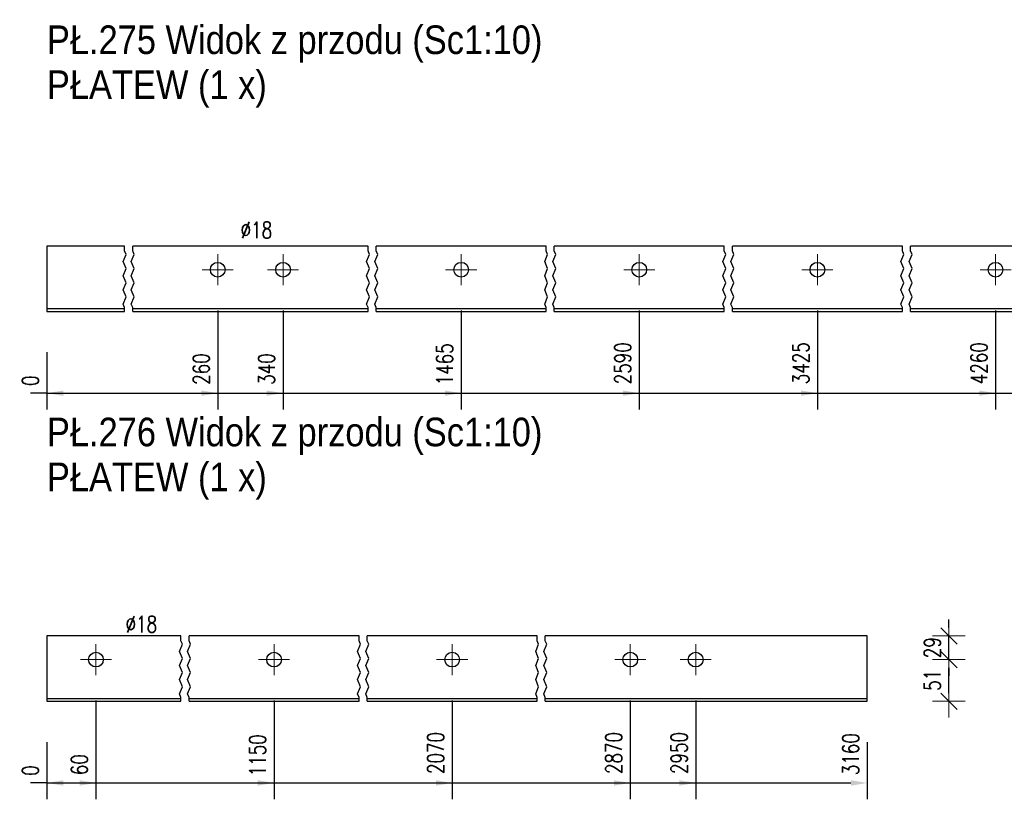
# Model space of a CAD drawing. Header units: millimetres. Extents: x -134 to 978, y 9358 to 10027.
# Tile 17 of 44: x 203 to 323, y 9703 to 9798. Entities that reach past the tile are written whole.
import ezdxf

# ---------------------------------------------------------------- set-up
doc = ezdxf.new("R2010")
doc.units = ezdxf.units.MM
doc.header["$LTSCALE"] = 10
doc.linetypes.add('MITTE', pattern=[2, 1.25, -0.25, 0.25, -0.25])
doc.layers.get('Defpoints').update_dxf_attribs({"color": 1})
for name, color, linetype, lineweight in [('PS_Bolt', 4, 'Continuous', 13), ('PS_DIM', 4, 'Continuous', 13), ('PS_Mid', 5, 'MITTE', 15), ('PS_Shape', 161, 'Continuous', 30), ('PS_SOLID', 7, 'Continuous', 30), ('PS_TEXT', 3, 'Continuous', 18)]:
    doc.layers.add(name, color=color, linetype=linetype, lineweight=lineweight)
doc.styles.add('gil', font='txt', dxfattribs={"width": 0.9})
doc.styles.add('simplex', font='simplex.shx', dxfattribs={"width": 0.75})
doc.dimstyles.new('1_10_GŁ_DS1-LS10', dxfattribs={"dimtxt": 2, "dimasz": 2, "dimexe": 2, "dimexo": 5, "dimgap": 1, "dimtad": 1, "dimjust": 4, "dimdec": 0, "dimlfac": 10, "dimtxsty": 'simplex', "dimblk1": 'NONE', "dimsah": 1, "dimcen": 2, "dimclrd": 256, "dimclre": 256, "dimclrt": 3, "dimadec": 1, "dimazin": 0, "dimtfac": 1, "dimtdec": 0, "dimtmove": 2, "dimatfit": 3, "dimfxl": 1, "dimarcsym": 0})
doc.dimstyles.new('1_10_PRZ_DS1-LS10', dxfattribs={"dimtxt": 2, "dimasz": 1, "dimexe": 2, "dimexo": 5, "dimgap": 1, "dimtad": 1, "dimdec": 0, "dimlfac": 10, "dimtxsty": 'simplex', "dimblk": 'dimznak', "dimcen": 2, "dimse1": 1, "dimse2": 1, "dimclrt": 3, "dimadec": 1, "dimazin": 0, "dimtfac": 1, "dimtdec": 0, "dimtix": 1, "dimtmove": 2, "dimatfit": 3, "dimldrblk": 'dim-grot', "dimfxl": 1, "dimarcsym": 0})

# ---------------------------------------------------------------- blocks, each defined once
blk = doc.blocks.new('*D200')
at = {"layer": 'Defpoints', "color": 0, "transparency": 16777216}
for p in [(206.3, 9762.44), (206.3, 9762.44), (206.3, 9752.44)]:
    blk.add_point(p, dxfattribs=at)
at = {"layer": 'PS_DIM', "lineweight": -2, "transparency": 16777216}
for p, q in [((206.3, 9757.44), (206.3, 9750.44)), ((206.3, 9757.44), (206.3, 9750.44)), ((206.3, 9752.44), (204.3, 9752.44)), ((206.3, 9752.44), (206.3, 9752.44)), ((208.3, 9752.44), (210.3, 9752.44))]:
    blk.add_line(p, q, dxfattribs=at)
at = {"layer": 'PS_DIM', "transparency": 16777216}
blk.add_solid([(208.3, 9752.77), (208.3, 9752.11), (206.3, 9752.44)], dxfattribs=at)
at = {"layer": 'PS_DIM', "color": 3, "transparency": 16777216, "insert": (204.28, 9753.96), "char_height": 2, "attachment_point": 5, "rotation": 90, "style": 'simplex'}
blk.add_mtext('0', dxfattribs=at)
blk = doc.blocks.new('_None')
blk = doc.blocks.new('*D201')
at = {"layer": 'Defpoints', "color": 0, "transparency": 16777216}
for p in [(227.2, 9767.54), (206.3, 9762.44), (227.2, 9752.44)]:
    blk.add_point(p, dxfattribs=at)
at = {"layer": 'PS_DIM', "lineweight": -2, "transparency": 16777216}
for p, q in [((227.2, 9762.54), (227.2, 9750.44)), ((206.3, 9757.44), (206.3, 9750.44)), ((206.3, 9752.44), (225.2, 9752.44))]:
    blk.add_line(p, q, dxfattribs=at)
at = {"layer": 'PS_DIM', "transparency": 16777216}
blk.add_solid([(225.2, 9752.77), (225.2, 9752.11), (227.2, 9752.44)], dxfattribs=at)
at = {"layer": 'PS_DIM', "color": 3, "transparency": 16777216, "insert": (225.18, 9755.39), "char_height": 2, "attachment_point": 5, "rotation": 90, "style": 'simplex'}
blk.add_mtext('260', dxfattribs=at)
blk = doc.blocks.new('*D202')
at = {"layer": 'Defpoints', "color": 0, "transparency": 16777216}
for p in [(235.2, 9767.54), (206.3, 9762.44), (235.2, 9752.44)]:
    blk.add_point(p, dxfattribs=at)
at = {"layer": 'PS_DIM', "lineweight": -2, "transparency": 16777216}
for p, q in [((235.2, 9762.54), (235.2, 9750.44)), ((206.3, 9757.44), (206.3, 9750.44)), ((206.3, 9752.44), (233.2, 9752.44))]:
    blk.add_line(p, q, dxfattribs=at)
at = {"layer": 'PS_DIM', "transparency": 16777216}
blk.add_solid([(233.2, 9752.77), (233.2, 9752.11), (235.2, 9752.44)], dxfattribs=at)
at = {"layer": 'PS_DIM', "color": 3, "transparency": 16777216, "insert": (233.18, 9755.39), "char_height": 2, "attachment_point": 5, "rotation": 90, "style": 'simplex'}
blk.add_mtext('340', dxfattribs=at)
blk = doc.blocks.new('*D203')
at = {"layer": 'Defpoints', "color": 0, "transparency": 16777216}
for p in [(257, 9767.54), (206.3, 9762.44), (257, 9752.44)]:
    blk.add_point(p, dxfattribs=at)
at = {"layer": 'PS_DIM', "lineweight": -2, "transparency": 16777216}
for p, q in [((257, 9762.54), (257, 9750.44)), ((206.3, 9757.44), (206.3, 9750.44)), ((206.3, 9752.44), (255, 9752.44))]:
    blk.add_line(p, q, dxfattribs=at)
at = {"layer": 'PS_DIM', "transparency": 16777216}
blk.add_solid([(255, 9752.77), (255, 9752.11), (257, 9752.44)], dxfattribs=at)
at = {"layer": 'PS_DIM', "color": 3, "transparency": 16777216, "insert": (254.98, 9755.96), "char_height": 2, "attachment_point": 5, "rotation": 90, "style": 'simplex'}
blk.add_mtext('1465', dxfattribs=at)
blk = doc.blocks.new('*D204')
at = {"layer": 'Defpoints', "color": 0, "transparency": 16777216}
for p in [(278.8, 9767.54), (206.3, 9762.44), (278.8, 9752.44)]:
    blk.add_point(p, dxfattribs=at)
at = {"layer": 'PS_DIM', "lineweight": -2, "transparency": 16777216}
for p, q in [((278.8, 9762.54), (278.8, 9750.44)), ((206.3, 9757.44), (206.3, 9750.44)), ((206.3, 9752.44), (276.8, 9752.44))]:
    blk.add_line(p, q, dxfattribs=at)
at = {"layer": 'PS_DIM', "transparency": 16777216}
blk.add_solid([(276.8, 9752.77), (276.8, 9752.11), (278.8, 9752.44)], dxfattribs=at)
at = {"layer": 'PS_DIM', "color": 3, "transparency": 16777216, "insert": (276.78, 9756.1), "char_height": 2, "attachment_point": 5, "rotation": 90, "style": 'simplex'}
blk.add_mtext('2590', dxfattribs=at)
blk = doc.blocks.new('*D205')
at = {"layer": 'Defpoints', "color": 0, "transparency": 16777216}
for p in [(300.6, 9767.54), (206.3, 9762.44), (300.6, 9752.44)]:
    blk.add_point(p, dxfattribs=at)
at = {"layer": 'PS_DIM', "lineweight": -2, "transparency": 16777216}
for p, q in [((300.6, 9762.54), (300.6, 9750.44)), ((206.3, 9757.44), (206.3, 9750.44)), ((206.3, 9752.44), (298.6, 9752.44))]:
    blk.add_line(p, q, dxfattribs=at)
at = {"layer": 'PS_DIM', "transparency": 16777216}
blk.add_solid([(298.6, 9752.77), (298.6, 9752.11), (300.6, 9752.44)], dxfattribs=at)
at = {"layer": 'PS_DIM', "color": 3, "transparency": 16777216, "insert": (298.58, 9756.1), "char_height": 2, "attachment_point": 5, "rotation": 90, "style": 'simplex'}
blk.add_mtext('3425', dxfattribs=at)
blk = doc.blocks.new('*D206')
at = {"layer": 'Defpoints', "color": 0, "transparency": 16777216}
for p in [(322.4, 9767.54), (206.3, 9762.44), (322.4, 9752.44)]:
    blk.add_point(p, dxfattribs=at)
at = {"layer": 'PS_DIM', "lineweight": -2, "transparency": 16777216}
for p, q in [((322.4, 9762.54), (322.4, 9750.44)), ((206.3, 9757.44), (206.3, 9750.44)), ((206.3, 9752.44), (320.4, 9752.44))]:
    blk.add_line(p, q, dxfattribs=at)
at = {"layer": 'PS_DIM', "transparency": 16777216}
blk.add_solid([(320.4, 9752.77), (320.4, 9752.11), (322.4, 9752.44)], dxfattribs=at)
at = {"layer": 'PS_DIM', "color": 3, "transparency": 16777216, "insert": (320.38, 9756.1), "char_height": 2, "attachment_point": 5, "rotation": 90, "style": 'simplex'}
blk.add_mtext('4260', dxfattribs=at)
blk = doc.blocks.new('*D207')
at = {"layer": 'Defpoints', "color": 0, "transparency": 16777216}
for p in [(341.4, 9767.54), (206.3, 9762.44), (341.4, 9752.44)]:
    blk.add_point(p, dxfattribs=at)
at = {"layer": 'PS_DIM', "lineweight": -2, "transparency": 16777216}
for p, q in [((341.4, 9762.54), (341.4, 9750.44)), ((206.3, 9757.44), (206.3, 9750.44)), ((206.3, 9752.44), (339.4, 9752.44))]:
    blk.add_line(p, q, dxfattribs=at)
at = {"layer": 'PS_DIM', "transparency": 16777216}
blk.add_solid([(339.4, 9752.77), (339.4, 9752.11), (341.4, 9752.44)], dxfattribs=at)
at = {"layer": 'PS_DIM', "color": 3, "transparency": 16777216, "insert": (339.38, 9756.1), "char_height": 2, "attachment_point": 5, "rotation": 90, "style": 'simplex'}
blk.add_mtext('4450', dxfattribs=at)
blk = doc.blocks.new('*D208')
at = {"layer": 'Defpoints', "color": 0, "transparency": 16777216}
for p in [(363.2, 9767.54), (206.3, 9762.44), (363.2, 9752.44)]:
    blk.add_point(p, dxfattribs=at)
at = {"layer": 'PS_DIM', "lineweight": -2, "transparency": 16777216}
for p, q in [((363.2, 9762.54), (363.2, 9750.44)), ((206.3, 9757.44), (206.3, 9750.44)), ((206.3, 9752.44), (361.2, 9752.44))]:
    blk.add_line(p, q, dxfattribs=at)
at = {"layer": 'PS_DIM', "transparency": 16777216}
blk.add_solid([(361.2, 9752.77), (361.2, 9752.11), (363.2, 9752.44)], dxfattribs=at)
at = {"layer": 'PS_DIM', "color": 3, "transparency": 16777216, "insert": (361.18, 9755.96), "char_height": 2, "attachment_point": 5, "rotation": 90, "style": 'simplex'}
blk.add_mtext('4910', dxfattribs=at)
blk = doc.blocks.new('*D209')
at = {"layer": 'Defpoints', "color": 0, "transparency": 16777216}
for p in [(206.3, 9762.44), (366.7, 9762.44), (366.7, 9752.44)]:
    blk.add_point(p, dxfattribs=at)
at = {"layer": 'PS_DIM', "lineweight": -2, "transparency": 16777216}
for p, q in [((206.3, 9757.44), (206.3, 9750.44)), ((366.7, 9757.44), (366.7, 9750.44)), ((206.3, 9752.44), (364.7, 9752.44))]:
    blk.add_line(p, q, dxfattribs=at)
at = {"layer": 'PS_DIM', "transparency": 16777216}
blk.add_solid([(364.7, 9752.77), (364.7, 9752.11), (366.7, 9752.44)], dxfattribs=at)
at = {"layer": 'PS_DIM', "color": 3, "transparency": 16777216, "insert": (364.68, 9756.1), "char_height": 2, "attachment_point": 5, "rotation": 90, "style": 'simplex'}
blk.add_mtext('4945', dxfattribs=at)
blk = doc.blocks.new('*D214')
at = {"layer": 'Defpoints', "color": 0, "transparency": 16777216}
for p in [(206.3, 9714.74), (206.3, 9714.74), (206.3, 9704.74)]:
    blk.add_point(p, dxfattribs=at)
at = {"layer": 'PS_DIM', "lineweight": -2, "transparency": 16777216}
for p, q in [((206.3, 9709.74), (206.3, 9702.74)), ((206.3, 9709.74), (206.3, 9702.74)), ((206.3, 9704.74), (204.3, 9704.74)), ((206.3, 9704.74), (206.3, 9704.74)), ((208.3, 9704.74), (210.3, 9704.74))]:
    blk.add_line(p, q, dxfattribs=at)
at = {"layer": 'PS_DIM', "transparency": 16777216}
blk.add_solid([(208.3, 9705.07), (208.3, 9704.41), (206.3, 9704.74)], dxfattribs=at)
at = {"layer": 'PS_DIM', "color": 3, "transparency": 16777216, "insert": (204.28, 9706.26), "char_height": 2, "attachment_point": 5, "rotation": 90, "style": 'simplex'}
blk.add_mtext('0', dxfattribs=at)
blk = doc.blocks.new('*D215')
at = {"layer": 'Defpoints', "color": 0, "transparency": 16777216}
for p in [(212.3, 9719.84), (206.3, 9714.74), (212.3, 9704.74)]:
    blk.add_point(p, dxfattribs=at)
at = {"layer": 'PS_DIM', "lineweight": -2, "transparency": 16777216}
for p, q in [((212.3, 9714.84), (212.3, 9702.74)), ((206.3, 9709.74), (206.3, 9702.74)), ((206.3, 9704.74), (210.3, 9704.74))]:
    blk.add_line(p, q, dxfattribs=at)
at = {"layer": 'PS_DIM', "transparency": 16777216}
blk.add_solid([(210.3, 9705.07), (210.3, 9704.41), (212.3, 9704.74)], dxfattribs=at)
at = {"layer": 'PS_DIM', "color": 3, "transparency": 16777216, "insert": (210.28, 9706.97), "char_height": 2, "attachment_point": 5, "rotation": 90, "style": 'simplex'}
blk.add_mtext('60', dxfattribs=at)
blk = doc.blocks.new('*D216')
at = {"layer": 'Defpoints', "color": 0, "transparency": 16777216}
for p in [(234.1, 9719.84), (206.3, 9714.74), (234.1, 9704.74)]:
    blk.add_point(p, dxfattribs=at)
at = {"layer": 'PS_DIM', "lineweight": -2, "transparency": 16777216}
for p, q in [((234.1, 9714.84), (234.1, 9702.74)), ((206.3, 9709.74), (206.3, 9702.74)), ((206.3, 9704.74), (232.1, 9704.74))]:
    blk.add_line(p, q, dxfattribs=at)
at = {"layer": 'PS_DIM', "transparency": 16777216}
blk.add_solid([(232.1, 9705.07), (232.1, 9704.41), (234.1, 9704.74)], dxfattribs=at)
at = {"layer": 'PS_DIM', "color": 3, "transparency": 16777216, "insert": (232.08, 9708.12), "char_height": 2, "attachment_point": 5, "rotation": 90, "style": 'simplex'}
blk.add_mtext('1150', dxfattribs=at)
blk = doc.blocks.new('*D217')
at = {"layer": 'Defpoints', "color": 0, "transparency": 16777216}
for p in [(255.9, 9719.84), (206.3, 9714.74), (255.9, 9704.74)]:
    blk.add_point(p, dxfattribs=at)
at = {"layer": 'PS_DIM', "lineweight": -2, "transparency": 16777216}
for p, q in [((255.9, 9714.84), (255.9, 9702.74)), ((206.3, 9709.74), (206.3, 9702.74)), ((206.3, 9704.74), (253.9, 9704.74))]:
    blk.add_line(p, q, dxfattribs=at)
at = {"layer": 'PS_DIM', "transparency": 16777216}
blk.add_solid([(253.9, 9705.07), (253.9, 9704.41), (255.9, 9704.74)], dxfattribs=at)
at = {"layer": 'PS_DIM', "color": 3, "transparency": 16777216, "insert": (253.88, 9708.4), "char_height": 2, "attachment_point": 5, "rotation": 90, "style": 'simplex'}
blk.add_mtext('2070', dxfattribs=at)
blk = doc.blocks.new('*D218')
at = {"layer": 'Defpoints', "color": 0, "transparency": 16777216}
for p in [(277.7, 9719.84), (206.3, 9714.74), (277.7, 9704.74)]:
    blk.add_point(p, dxfattribs=at)
at = {"layer": 'PS_DIM', "lineweight": -2, "transparency": 16777216}
for p, q in [((277.7, 9714.84), (277.7, 9702.74)), ((206.3, 9709.74), (206.3, 9702.74)), ((206.3, 9704.74), (275.7, 9704.74))]:
    blk.add_line(p, q, dxfattribs=at)
at = {"layer": 'PS_DIM', "transparency": 16777216}
blk.add_solid([(275.7, 9705.07), (275.7, 9704.41), (277.7, 9704.74)], dxfattribs=at)
at = {"layer": 'PS_DIM', "color": 3, "transparency": 16777216, "insert": (275.68, 9708.4), "char_height": 2, "attachment_point": 5, "rotation": 90, "style": 'simplex'}
blk.add_mtext('2870', dxfattribs=at)
blk = doc.blocks.new('*D219')
at = {"layer": 'Defpoints', "color": 0, "transparency": 16777216}
for p in [(285.7, 9719.84), (206.3, 9714.74), (285.7, 9704.74)]:
    blk.add_point(p, dxfattribs=at)
at = {"layer": 'PS_DIM', "lineweight": -2, "transparency": 16777216}
for p, q in [((285.7, 9714.84), (285.7, 9702.74)), ((206.3, 9709.74), (206.3, 9702.74)), ((206.3, 9704.74), (283.7, 9704.74))]:
    blk.add_line(p, q, dxfattribs=at)
at = {"layer": 'PS_DIM', "transparency": 16777216}
blk.add_solid([(283.7, 9705.07), (283.7, 9704.41), (285.7, 9704.74)], dxfattribs=at)
at = {"layer": 'PS_DIM', "color": 3, "transparency": 16777216, "insert": (283.68, 9708.4), "char_height": 2, "attachment_point": 5, "rotation": 90, "style": 'simplex'}
blk.add_mtext('2950', dxfattribs=at)
blk = doc.blocks.new('*D220')
at = {"layer": 'Defpoints', "color": 0, "transparency": 16777216}
for p in [(206.3, 9714.74), (306.7, 9714.74), (306.7, 9704.74)]:
    blk.add_point(p, dxfattribs=at)
at = {"layer": 'PS_DIM', "lineweight": -2, "transparency": 16777216}
for p, q in [((206.3, 9709.74), (206.3, 9702.74)), ((306.7, 9709.74), (306.7, 9702.74)), ((206.3, 9704.74), (304.7, 9704.74))]:
    blk.add_line(p, q, dxfattribs=at)
at = {"layer": 'PS_DIM', "transparency": 16777216}
blk.add_solid([(304.7, 9705.07), (304.7, 9704.41), (306.7, 9704.74)], dxfattribs=at)
at = {"layer": 'PS_DIM', "color": 3, "transparency": 16777216, "insert": (304.68, 9708.26), "char_height": 2, "attachment_point": 5, "rotation": 90, "style": 'simplex'}
blk.add_mtext('3160', dxfattribs=at)
blk = doc.blocks.new('dimznak')
at = {"color": 0}
for points in [[(0, 2), (0, -2)], [(-2, 0), (2, 0)]]:
    blk.add_lwpolyline(points, dxfattribs=at)
at = {"color": 2}
blk.add_lwpolyline([(1, 1), (-1, -1)], dxfattribs=at)
blk = doc.blocks.new('*D221')
at = {"layer": 'Defpoints', "color": 0, "transparency": 16777216}
for p in [(285.7, 9719.84), (316.7, 9719.84), (285.7, 9714.74)]:
    blk.add_point(p, dxfattribs=at)
at = {"layer": 'PS_DIM', "color": 0, "lineweight": -2, "transparency": 16777216}
blk.add_line((316.7, 9715.74), (316.7, 9718.84), dxfattribs=at)
for p, rotation in [((316.7, 9719.84), 90), ((316.7, 9714.74), 270)]:
    blk.add_blockref('dimznak', p, dxfattribs=dict(at, rotation=rotation))
at = {"layer": 'PS_DIM', "color": 3, "transparency": 16777216, "insert": (314.66, 9717.29), "char_height": 2, "attachment_point": 5, "rotation": 90, "style": 'simplex'}
blk.add_mtext('51', dxfattribs=at)
blk = doc.blocks.new('dim-grot')
blk.add_hatch(color=256).paths.add_polyline_path([(0, 0), (-2, 0.5), (-2, -0.5)])
blk.add_lwpolyline([(0, 0), (-2, 0.5), (-2, -0.5), (0, 0)])
blk = doc.blocks.new('*D222')
at = {"layer": 'Defpoints', "color": 0, "transparency": 16777216}
for p in [(285.7, 9722.74), (316.7, 9722.74), (285.7, 9719.84)]:
    blk.add_point(p, dxfattribs=at)
at = {"layer": 'PS_DIM', "color": 0, "lineweight": -2, "transparency": 16777216}
for p, q in [((316.7, 9723.74), (316.7, 9724.74)), ((316.7, 9719.84), (316.7, 9722.74)), ((316.7, 9718.84), (316.7, 9717.84))]:
    blk.add_line(p, q, dxfattribs=at)
for p, rotation in [((316.7, 9722.74), 270), ((316.7, 9719.84), 90)]:
    blk.add_blockref('dimznak', p, dxfattribs=dict(at, rotation=rotation))
at = {"layer": 'PS_DIM', "color": 3, "transparency": 16777216, "insert": (314.66, 9721.29), "char_height": 2, "attachment_point": 5, "rotation": 90, "style": 'simplex'}
blk.add_mtext('29', dxfattribs=at)
blk = doc.blocks.new('*X714')
at = {"color": 3, "style": 'gil', "width": 0.9}
for s, p in [('PŁ.275 Widok z przodu (Sc1:10)', (206.3, 9793.94)), ('PŁATEW (1 x)', (206.3, 9788.44))]:
    blk.add_text(s, height=3.5, dxfattribs=at).set_placement(p)
blk = doc.blocks.new('*X720')
at = {"color": 3, "linetype": 'Continuous'}
blk.add_line((278.8, 9767.54), (278.8, 9767.54), dxfattribs=at)
blk.add_line((278.8, 9767.54), (278.8, 9767.54), dxfattribs=at)
blk.add_line((278.8, 9767.54), (278.8, 9767.54), dxfattribs=at)
blk.add_line((278.8, 9767.54), (278.8, 9767.54), dxfattribs=at)
blk.add_line((278.8, 9767.54), (278.8, 9767.54), dxfattribs=at)
blk = doc.blocks.new('*X721')
at = {"color": 3, "linetype": 'Continuous'}
blk.add_line((300.6, 9767.54), (300.6, 9767.54), dxfattribs=at)
blk.add_line((300.6, 9767.54), (300.6, 9767.54), dxfattribs=at)
blk.add_line((300.6, 9767.54), (300.6, 9767.54), dxfattribs=at)
blk.add_line((300.6, 9767.54), (300.6, 9767.54), dxfattribs=at)
blk.add_line((300.6, 9767.54), (300.6, 9767.54), dxfattribs=at)
blk = doc.blocks.new('*X722')
at = {"color": 3, "linetype": 'Continuous'}
blk.add_line((257, 9767.54), (257, 9767.54), dxfattribs=at)
blk.add_line((257, 9767.54), (257, 9767.54), dxfattribs=at)
blk.add_line((257, 9767.54), (257, 9767.54), dxfattribs=at)
blk.add_line((257, 9767.54), (257, 9767.54), dxfattribs=at)
blk.add_line((257, 9767.54), (257, 9767.54), dxfattribs=at)
blk = doc.blocks.new('*X723')
at = {"color": 1}
for p, q in [((215.8, 9769.85), (215.8, 9770.44)), ((215.98, 9769.41), (215.8, 9769.85)), ((216.8, 9769.85), (216.8, 9770.44)), ((216.98, 9769.41), (216.8, 9769.85)), ((245.6, 9769.85), (245.6, 9770.44)), ((245.78, 9769.41), (245.6, 9769.85)), ((246.6, 9769.85), (246.6, 9770.44)), ((246.78, 9769.41), (246.6, 9769.85)), ((267.4, 9769.85), (267.4, 9770.44)), ((267.58, 9769.41), (267.4, 9769.85)), ((268.4, 9769.85), (268.4, 9770.44)), ((268.58, 9769.41), (268.4, 9769.85)), ((289.2, 9769.85), (289.2, 9770.44)), ((289.38, 9769.41), (289.2, 9769.85)), ((290.2, 9769.85), (290.2, 9770.44)), ((290.38, 9769.41), (290.2, 9769.85)), ((311, 9769.85), (311, 9770.44)), ((311.18, 9769.41), (311, 9769.85)), ((312, 9769.85), (312, 9770.44)), ((312.18, 9769.41), (312, 9769.85)), ((215.62, 9768.54), (215.98, 9769.41)), ((215.98, 9767.68), (215.62, 9768.54)), ((216.62, 9768.54), (216.98, 9769.41)), ((216.98, 9767.68), (216.62, 9768.54)), ((245.42, 9768.54), (245.78, 9769.41)), ((245.78, 9767.68), (245.42, 9768.54)), ((246.42, 9768.54), (246.78, 9769.41)), ((246.78, 9767.68), (246.42, 9768.54)), ((267.22, 9768.54), (267.58, 9769.41)), ((267.58, 9767.68), (267.22, 9768.54)), ((268.22, 9768.54), (268.58, 9769.41)), ((268.58, 9767.68), (268.22, 9768.54)), ((289.02, 9768.54), (289.38, 9769.41)), ((289.38, 9767.68), (289.02, 9768.54)), ((290.02, 9768.54), (290.38, 9769.41)), ((290.38, 9767.68), (290.02, 9768.54)), ((310.82, 9768.54), (311.18, 9769.41)), ((311.18, 9767.68), (310.82, 9768.54)), ((311.82, 9768.54), (312.18, 9769.41)), ((312.18, 9767.68), (311.82, 9768.54)), ((215.62, 9766.81), (215.98, 9767.68)), ((216.62, 9766.81), (216.98, 9767.68)), ((245.42, 9766.81), (245.78, 9767.68)), ((246.42, 9766.81), (246.78, 9767.68)), ((267.22, 9766.81), (267.58, 9767.68)), ((268.22, 9766.81), (268.58, 9767.68)), ((289.02, 9766.81), (289.38, 9767.68)), ((290.02, 9766.81), (290.38, 9767.68)), ((310.82, 9766.81), (311.18, 9767.68)), ((311.82, 9766.81), (312.18, 9767.68)), ((215.98, 9765.94), (215.62, 9766.81)), ((215.62, 9765.08), (215.98, 9765.94)), ((216.98, 9765.94), (216.62, 9766.81)), ((216.62, 9765.08), (216.98, 9765.94)), ((245.78, 9765.94), (245.42, 9766.81)), ((245.42, 9765.08), (245.78, 9765.94)), ((246.78, 9765.94), (246.42, 9766.81)), ((246.42, 9765.08), (246.78, 9765.94)), ((267.58, 9765.94), (267.22, 9766.81)), ((267.22, 9765.08), (267.58, 9765.94)), ((268.58, 9765.94), (268.22, 9766.81)), ((268.22, 9765.08), (268.58, 9765.94)), ((289.38, 9765.94), (289.02, 9766.81)), ((289.02, 9765.08), (289.38, 9765.94)), ((290.38, 9765.94), (290.02, 9766.81)), ((290.02, 9765.08), (290.38, 9765.94)), ((311.18, 9765.94), (310.82, 9766.81)), ((310.82, 9765.08), (311.18, 9765.94)), ((312.18, 9765.94), (311.82, 9766.81)), ((311.82, 9765.08), (312.18, 9765.94)), ((215.98, 9764.21), (215.62, 9765.08)), ((216.98, 9764.21), (216.62, 9765.08)), ((245.78, 9764.21), (245.42, 9765.08)), ((246.78, 9764.21), (246.42, 9765.08)), ((267.58, 9764.21), (267.22, 9765.08)), ((268.58, 9764.21), (268.22, 9765.08)), ((289.38, 9764.21), (289.02, 9765.08)), ((290.38, 9764.21), (290.02, 9765.08)), ((311.18, 9764.21), (310.82, 9765.08)), ((312.18, 9764.21), (311.82, 9765.08)), ((215.62, 9763.34), (215.98, 9764.21)), ((216.62, 9763.34), (216.98, 9764.21)), ((245.42, 9763.34), (245.78, 9764.21)), ((246.42, 9763.34), (246.78, 9764.21)), ((267.22, 9763.34), (267.58, 9764.21)), ((268.22, 9763.34), (268.58, 9764.21)), ((289.02, 9763.34), (289.38, 9764.21)), ((290.02, 9763.34), (290.38, 9764.21)), ((310.82, 9763.34), (311.18, 9764.21)), ((311.82, 9763.34), (312.18, 9764.21)), ((215.8, 9762.91), (215.62, 9763.34)), ((215.8, 9762.44), (215.8, 9762.91)), ((216.8, 9762.91), (216.62, 9763.34)), ((216.8, 9762.44), (216.8, 9762.91)), ((245.6, 9762.91), (245.42, 9763.34)), ((245.6, 9762.44), (245.6, 9762.91)), ((246.6, 9762.91), (246.42, 9763.34)), ((246.6, 9762.44), (246.6, 9762.91)), ((267.4, 9762.91), (267.22, 9763.34)), ((267.4, 9762.44), (267.4, 9762.91)), ((268.4, 9762.91), (268.22, 9763.34)), ((268.4, 9762.44), (268.4, 9762.91)), ((289.2, 9762.91), (289.02, 9763.34)), ((289.2, 9762.44), (289.2, 9762.91)), ((290.2, 9762.91), (290.02, 9763.34)), ((290.2, 9762.44), (290.2, 9762.91)), ((311, 9762.91), (310.82, 9763.34)), ((311, 9762.44), (311, 9762.91)), ((312, 9762.91), (311.82, 9763.34)), ((312, 9762.44), (312, 9762.91))]:
    blk.add_line(p, q, dxfattribs=at)
at = {"layer": 'PS_Mid', "color": 5, "linetype": 'MITTE'}
for p, q in [((227.2, 9769.44), (227.2, 9765.64)), ((235.2, 9769.44), (235.2, 9765.64)), ((257, 9769.44), (257, 9765.64)), ((278.8, 9769.44), (278.8, 9765.64)), ((300.6, 9769.44), (300.6, 9765.64)), ((322.4, 9769.44), (322.4, 9765.64)), ((229.1, 9767.54), (225.3, 9767.54)), ((237.1, 9767.54), (233.3, 9767.54)), ((258.9, 9767.54), (255.1, 9767.54)), ((280.7, 9767.54), (276.9, 9767.54)), ((302.5, 9767.54), (298.7, 9767.54)), ((324.3, 9767.54), (320.5, 9767.54))]:
    blk.add_line(p, q, dxfattribs=at)
at = {"layer": 'PS_SOLID', "color": 7, "linetype": 'Continuous'}
for p, q in [((215.8, 9770.44), (206.3, 9770.44)), ((206.3, 9770.44), (206.3, 9762.74)), ((227.2, 9770.44), (216.8, 9770.44)), ((235.2, 9770.44), (227.2, 9770.44)), ((245.6, 9770.44), (235.2, 9770.44)), ((257, 9770.44), (246.6, 9770.44)), ((267.4, 9770.44), (257, 9770.44)), ((278.8, 9770.44), (268.4, 9770.44)), ((289.2, 9770.44), (278.8, 9770.44)), ((300.6, 9770.44), (290.2, 9770.44)), ((311, 9770.44), (300.6, 9770.44)), ((322.4, 9770.44), (312, 9770.44)), ((341.4, 9770.44), (322.4, 9770.44)), ((215.8, 9762.74), (206.3, 9762.74)), ((206.3, 9762.74), (206.3, 9762.44)), ((206.3, 9762.44), (215.8, 9762.44)), ((245.6, 9762.74), (216.8, 9762.74)), ((216.8, 9762.44), (245.6, 9762.44)), ((267.4, 9762.74), (246.6, 9762.74)), ((246.6, 9762.44), (267.4, 9762.44)), ((289.2, 9762.74), (268.4, 9762.74)), ((268.4, 9762.44), (289.2, 9762.44)), ((311, 9762.74), (290.2, 9762.74)), ((290.2, 9762.44), (311, 9762.44)), ((351.8, 9762.74), (312, 9762.74)), ((312, 9762.44), (351.8, 9762.44))]:
    blk.add_line(p, q, dxfattribs=at)
at = {"layer": 'PS_SOLID', "color": 7}
for centre in [(227.2, 9767.54), (235.2, 9767.54), (257, 9767.54), (278.8, 9767.54), (300.6, 9767.54), (322.4, 9767.54)]:
    blk.add_circle(centre, 0.9, dxfattribs=at)
blk = doc.blocks.new('*X724')
at = {"color": 3, "style": 'gil', "width": 0.9}
for s, p in [('PŁ.276 Widok z przodu (Sc1:10)', (206.3, 9745.94)), ('PŁATEW (1 x)', (206.3, 9740.44))]:
    blk.add_text(s, height=3.5, dxfattribs=at).set_placement(p)
blk = doc.blocks.new('*X730')
at = {"color": 3, "linetype": 'Continuous'}
blk.add_line((212.3, 9719.84), (212.3, 9719.84), dxfattribs=at)
blk.add_line((212.3, 9719.84), (212.3, 9719.84), dxfattribs=at)
blk.add_line((212.3, 9719.84), (212.3, 9719.84), dxfattribs=at)
blk.add_line((212.3, 9719.84), (212.3, 9719.84), dxfattribs=at)
blk.add_line((212.3, 9719.84), (212.3, 9719.84), dxfattribs=at)
blk = doc.blocks.new('*X731')
at = {"color": 1}
for p, q in [((222.7, 9722.15), (222.7, 9722.74)), ((223.7, 9722.15), (223.7, 9722.74)), ((244.5, 9722.15), (244.5, 9722.74)), ((245.5, 9722.15), (245.5, 9722.74)), ((266.3, 9722.15), (266.3, 9722.74)), ((267.3, 9722.15), (267.3, 9722.74)), ((222.52, 9720.84), (222.88, 9721.71)), ((222.88, 9721.71), (222.7, 9722.15)), ((223.52, 9720.84), (223.88, 9721.71)), ((223.88, 9721.71), (223.7, 9722.15)), ((244.32, 9720.84), (244.68, 9721.71)), ((244.68, 9721.71), (244.5, 9722.15)), ((245.32, 9720.84), (245.68, 9721.71)), ((245.68, 9721.71), (245.5, 9722.15)), ((266.12, 9720.84), (266.48, 9721.71)), ((266.48, 9721.71), (266.3, 9722.15)), ((267.12, 9720.84), (267.48, 9721.71)), ((267.48, 9721.71), (267.3, 9722.15)), ((222.88, 9719.98), (222.52, 9720.84)), ((223.88, 9719.98), (223.52, 9720.84)), ((244.68, 9719.98), (244.32, 9720.84)), ((245.68, 9719.98), (245.32, 9720.84)), ((266.48, 9719.98), (266.12, 9720.84)), ((267.48, 9719.98), (267.12, 9720.84)), ((222.52, 9719.11), (222.88, 9719.98)), ((222.88, 9718.24), (222.52, 9719.11)), ((223.52, 9719.11), (223.88, 9719.98)), ((223.88, 9718.24), (223.52, 9719.11)), ((244.32, 9719.11), (244.68, 9719.98)), ((244.68, 9718.24), (244.32, 9719.11)), ((245.32, 9719.11), (245.68, 9719.98)), ((245.68, 9718.24), (245.32, 9719.11)), ((266.12, 9719.11), (266.48, 9719.98)), ((266.48, 9718.24), (266.12, 9719.11)), ((267.12, 9719.11), (267.48, 9719.98)), ((267.48, 9718.24), (267.12, 9719.11)), ((222.52, 9717.38), (222.88, 9718.24)), ((223.52, 9717.38), (223.88, 9718.24)), ((244.32, 9717.38), (244.68, 9718.24)), ((245.32, 9717.38), (245.68, 9718.24)), ((266.12, 9717.38), (266.48, 9718.24)), ((267.12, 9717.38), (267.48, 9718.24)), ((222.88, 9716.51), (222.52, 9717.38)), ((222.52, 9715.64), (222.88, 9716.51)), ((223.88, 9716.51), (223.52, 9717.38)), ((223.52, 9715.64), (223.88, 9716.51)), ((244.68, 9716.51), (244.32, 9717.38)), ((244.32, 9715.64), (244.68, 9716.51)), ((245.68, 9716.51), (245.32, 9717.38)), ((245.32, 9715.64), (245.68, 9716.51)), ((266.48, 9716.51), (266.12, 9717.38)), ((266.12, 9715.64), (266.48, 9716.51)), ((267.48, 9716.51), (267.12, 9717.38)), ((267.12, 9715.64), (267.48, 9716.51)), ((222.7, 9715.21), (222.52, 9715.64)), ((223.7, 9715.21), (223.52, 9715.64)), ((244.5, 9715.21), (244.32, 9715.64)), ((245.5, 9715.21), (245.32, 9715.64)), ((266.3, 9715.21), (266.12, 9715.64)), ((267.3, 9715.21), (267.12, 9715.64)), ((222.7, 9714.74), (222.7, 9715.21)), ((223.7, 9714.74), (223.7, 9715.21)), ((244.5, 9714.74), (244.5, 9715.21)), ((245.5, 9714.74), (245.5, 9715.21)), ((266.3, 9714.74), (266.3, 9715.21)), ((267.3, 9714.74), (267.3, 9715.21))]:
    blk.add_line(p, q, dxfattribs=at)
at = {"layer": 'PS_Mid', "color": 5, "linetype": 'MITTE'}
for p, q in [((212.3, 9721.74), (212.3, 9717.94)), ((234.1, 9721.74), (234.1, 9717.94)), ((255.9, 9721.74), (255.9, 9717.94)), ((277.7, 9721.74), (277.7, 9717.94)), ((285.7, 9721.74), (285.7, 9717.94)), ((214.2, 9719.84), (210.4, 9719.84)), ((236, 9719.84), (232.2, 9719.84)), ((257.8, 9719.84), (254, 9719.84)), ((279.6, 9719.84), (275.8, 9719.84)), ((287.6, 9719.84), (283.8, 9719.84))]:
    blk.add_line(p, q, dxfattribs=at)
at = {"layer": 'PS_SOLID', "color": 7, "linetype": 'Continuous'}
for p, q in [((212.3, 9722.74), (206.3, 9722.74)), ((206.3, 9722.74), (206.3, 9715.04)), ((222.7, 9722.74), (212.3, 9722.74)), ((234.1, 9722.74), (223.7, 9722.74)), ((244.5, 9722.74), (234.1, 9722.74)), ((255.9, 9722.74), (245.5, 9722.74)), ((266.3, 9722.74), (255.9, 9722.74)), ((277.7, 9722.74), (267.3, 9722.74)), ((285.7, 9722.74), (277.7, 9722.74)), ((306.7, 9722.74), (285.7, 9722.74)), ((306.7, 9715.04), (306.7, 9722.74)), ((222.7, 9715.04), (206.3, 9715.04)), ((206.3, 9715.04), (206.3, 9714.74)), ((206.3, 9714.74), (222.7, 9714.74)), ((244.5, 9715.04), (223.7, 9715.04)), ((223.7, 9714.74), (244.5, 9714.74)), ((266.3, 9715.04), (245.5, 9715.04)), ((245.5, 9714.74), (266.3, 9714.74)), ((306.7, 9715.04), (267.3, 9715.04)), ((267.3, 9714.74), (306.7, 9714.74)), ((306.7, 9714.74), (306.7, 9715.04))]:
    blk.add_line(p, q, dxfattribs=at)
at = {"layer": 'PS_SOLID', "color": 7}
for centre in [(212.3, 9719.84), (234.1, 9719.84), (255.9, 9719.84), (277.7, 9719.84), (285.7, 9719.84)]:
    blk.add_circle(centre, 0.9, dxfattribs=at)

msp = doc.modelspace()

# ---------------------------------------------------------------- block references
at = {"layer": 'PS_Bolt', "color": 3}
for name in ['*X722', '*X720', '*X721', '*X730']:
    msp.add_blockref(name, (0, 0), dxfattribs=at)
at = {"layer": 'PS_Shape', "color": 1}
for name in ['*X723', '*X731']:
    msp.add_blockref(name, (0, 0), dxfattribs=at)
at = {"layer": 'PS_TEXT'}
for name in ['*X714', '*X724']:
    msp.add_blockref(name, (0, 0), dxfattribs=at)

# ---------------------------------------------------------------- texts
at = {"layer": 'PS_DIM', "char_height": 2, "attachment_point": 7, "style": 'simplex'}
for insert in [(230.01, 9771.4), (215.93, 9723.16)]:
    msp.add_mtext('\\A1;%%c18', dxfattribs=dict(at, insert=insert))

# ---------------------------------------------------------------- dimensions: what is measured, and where the dimension line sits
at = {"layer": 'PS_DIM'}
for base, p1, p2, text, picture, middle in [((227.2, 9752.44), (206.3, 9762.44), (227.2, 9767.54), '260', '*D201', (225.18, 9755.39)), ((235.2, 9752.44), (206.3, 9762.44), (235.2, 9767.54), '340', '*D202', (233.18, 9755.39)), ((257, 9752.44), (206.3, 9762.44), (257, 9767.54), '1465', '*D203', (254.98, 9755.96)), ((278.8, 9752.44), (206.3, 9762.44), (278.8, 9767.54), '2590', '*D204', (276.78, 9756.1)), ((300.6, 9752.44), (206.3, 9762.44), (300.6, 9767.54), '3425', '*D205', (298.58, 9756.1)), ((322.4, 9752.44), (206.3, 9762.44), (322.4, 9767.54), '4260', '*D206', (320.38, 9756.1)), ((341.4, 9752.44), (206.3, 9762.44), (341.4, 9767.54), '4450', '*D207', (339.38, 9756.1)), ((363.2, 9752.44), (206.3, 9762.44), (363.2, 9767.54), '4910', '*D208', (361.18, 9755.96)), ((366.7, 9752.44), (206.3, 9762.44), (366.7, 9762.44), '4945', '*D209', (364.68, 9756.1)), ((234.1, 9704.74), (206.3, 9714.74), (234.1, 9719.84), '1150', '*D216', (232.08, 9708.12)), ((255.9, 9704.74), (206.3, 9714.74), (255.9, 9719.84), '2070', '*D217', (253.88, 9708.4)), ((277.7, 9704.74), (206.3, 9714.74), (277.7, 9719.84), '2870', '*D218', (275.68, 9708.4)), ((285.7, 9704.74), (206.3, 9714.74), (285.7, 9719.84), '2950', '*D219', (283.68, 9708.4)), ((306.7, 9704.74), (206.3, 9714.74), (306.7, 9714.74), '3160', '*D220', (304.68, 9708.26))]:
    dim = msp.add_linear_dim(base=base, p1=p1, p2=p2, text=text, dimstyle='1_10_GŁ_DS1-LS10', dxfattribs=at)
    dim.commit()
    dim.dimension.update_dxf_attribs({"geometry": picture, "text_midpoint": middle, "dimtype": 128, "text_rotation": 90})
for base, p1, p2, picture, middle in [((206.2993, 9752.4396), (206.2992, 9762.4396), (206.2993, 9762.4396), '*D200', (204.2793, 9753.9596)), ((212.3, 9704.74), (206.3, 9714.74), (212.3, 9719.84), '*D215', (210.28, 9706.97)), ((206.2993, 9704.7396), (206.2992, 9714.7396), (206.2993, 9714.7396), '*D214', (204.2793, 9706.2596))]:
    dim = msp.add_linear_dim(base=base, p1=p1, p2=p2, dimstyle='1_10_GŁ_DS1-LS10', dxfattribs=at)
    dim.commit()
    dim.dimension.update_dxf_attribs({"geometry": picture, "text_midpoint": middle, "dimtype": 128, "text_rotation": 90})
for base, p1, p2, picture, middle in [((316.7, 9722.74), (285.7, 9719.84), (285.7, 9722.74), '*D222', (314.66, 9721.29)), ((316.7, 9719.84), (285.7, 9714.74), (285.7, 9719.84), '*D221', (314.66, 9717.29))]:
    dim = msp.add_linear_dim(base=base, p1=p1, p2=p2, angle=90, dimstyle='1_10_PRZ_DS1-LS10', dxfattribs=at)
    dim.commit()
    dim.dimension.update_dxf_attribs({"geometry": picture, "text_midpoint": middle, "dimtype": 128})

doc.saveas('drawing.dxf')
